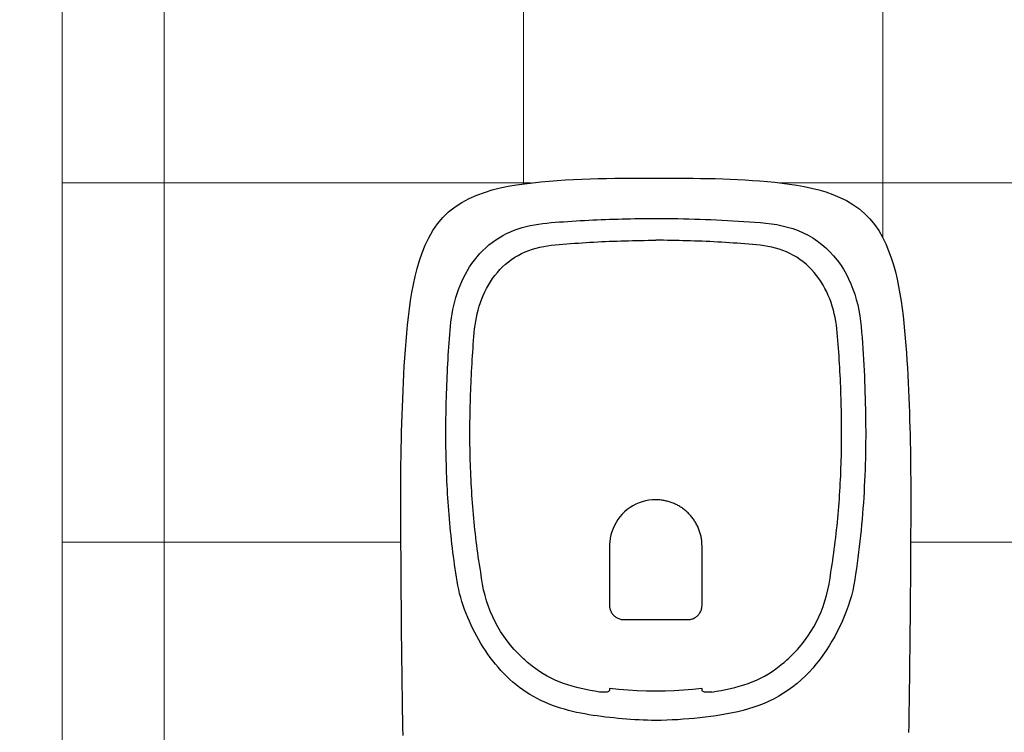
# Model space of a CAD drawing. Header units: millimetres. Extents: x -604189 to 881711, y -381903 to -7297.
# Tile 211 of 256: x -590494 to -589798, y -164254 to -163751. Entities that reach past the tile are written whole.
import ezdxf

# ---------------------------------------------------------------- set-up
doc = ezdxf.new("R2010")
doc.units = ezdxf.units.MM
doc.header["$LTSCALE"] = 100
doc.linetypes.add('0.5_0.5', pattern=[1, 0.5, -0.5])
doc.linetypes.add('ACAD_ISO04W100', pattern=[30.5, 24, -3, 0.5, -3])
doc.layers.get('Defpoints').update_dxf_attribs({"color": 30})
doc.layers.add('Konstrukcja - Ściany zew_Nr_Pióra__1', color=155, linetype='Continuous', lineweight=35)
doc.layers.add('strop osie', color=80, linetype='ACAD_ISO04W100', lineweight=5)
doc.layers.add('OPIS', color=7, linetype='Continuous')
doc.styles.get("Standard").update_dxf_attribs({"font": 'romans.shx', "width": 0.5})
doc.dimstyles.new('1 50', dxfattribs={"dimtxt": 150, "dimasz": 80, "dimexe": 1, "dimexo": 1, "dimgap": 20, "dimtad": 1, "dimdec": 0, "dimlfac": 0.1, "dimtxsty": 'Standard', "dimblk": 'ARCHTICK', "dimcen": 200, "dimclrd": 2, "dimadec": 1, "dimazin": 0, "dimtfac": 1, "dimtdec": 0, "dimtmove": 0, "dimatfit": 3, "dimldrblk": 'ARCHTICK', "dimfxl": 120, "dimfxlon": 1, "dimtfill": 1, "dimarcsym": 0})

# ---------------------------------------------------------------- blocks, each defined once
blk = doc.blocks.new('_ArchTick')
at = {"layer": 'strop osie', "color": 0, "const_width": 0.15}
blk.add_lwpolyline([(-0.5, -0.5), (0.5, 0.5)], dxfattribs=at)
blk = doc.blocks.new('*D3294')
at = {"layer": 'Defpoints', "color": 0, "linetype": 'ByBlock', "lineweight": 5, "transparency": 16777216}
for p in [(-595783.13, -159420.3), (-593748.92, -159420.3), (-552118.94, -179940.3)]:
    blk.add_point(p, dxfattribs=at)
at = {"layer": 'OPIS', "color": 0, "linetype": 'Continuous', "lineweight": -2, "transparency": 16777216}
for p, q in [((-595723.13, -159420.3), (-595784.13, -159420.3)), ((-595723.13, -179940.3), (-595784.13, -179940.3))]:
    blk.add_line(p, q, dxfattribs=at)
at = {"layer": 'OPIS', "color": 2, "lineweight": -2, "transparency": 16777216}
blk.add_line((-595783.13, -179940.3), (-595783.13, -159420.3), dxfattribs=at)
at = {"layer": 'OPIS', "color": 2, "linetype": 'ByBlock', "lineweight": -2, "transparency": 16777216, "xscale": 80, "yscale": 80, "zscale": 80}
for p, rotation in [((-595783.13, -159420.3), 90), ((-595783.13, -179940.3), 270)]:
    blk.add_blockref('_ArchTick', p, dxfattribs=dict(at, rotation=rotation))
at = {"layer": 'OPIS', "color": 0, "linetype": 'ByBlock', "lineweight": 13, "transparency": 16777216, "insert": (-595878.13, -169680.3), "char_height": 150, "attachment_point": 5, "rotation": 90, "bg_fill": 3, "box_fill_scale": 1.1, "bg_fill_color": 256, "bg_fill_true_color": 13158600, "bg_fill_transparency": 0}
blk.add_mtext('2052', dxfattribs=at)

msp = doc.modelspace()

# ---------------------------------------------------------------- hatches: boundary and pattern name
at = {"layer": 'OPIS', "linetype": 'ByBlock', "lineweight": 15}
h = msp.add_hatch(dxfattribs=at)
h.set_pattern_fill('ANSI37', color=0, scale=80, angle=45)
h.set_pattern_definition([(90, (-306927.96, 32475.8), (-254, 0), []), (180, (-306927.96, 32475.8), (-3e-14, -254), [])])
edge = h.paths.add_edge_path()
edge.add_arc((-587934.09, -167378.93), 50, 0, 90)
edge.add_line((-587934.09, -167328.93), (-588139.09, -167328.93))
edge.add_arc((-588139.09, -167378.93), 50, 89.99957, 180)
edge.add_line((-588189.09, -167378.93), (-588189.09, -167822.93))
edge.add_arc((-588139.09, -167822.93), 50, 180, 270)
edge.add_line((-588139.09, -167872.93), (-587934.09, -167872.93))
edge.add_arc((-587934.09, -167822.93), 50, 270.00137, 360)
edge.add_line((-587884.09, -167822.93), (-587884.09, -167378.93))
edge = h.paths.add_edge_path()
edge.add_arc((-587934.09, -167378.93), 50, 0, 90)
edge.add_line((-587934.09, -167328.93), (-588139.09, -167328.93))
edge.add_arc((-588139.09, -167378.93), 50, 89.99957, 180)
edge.add_line((-588189.09, -167378.93), (-588189.09, -167822.93))
edge.add_arc((-588139.09, -167822.93), 50, 180, 270)
edge.add_line((-588139.09, -167872.93), (-587934.09, -167872.93))
edge.add_arc((-587934.09, -167822.93), 50, 270.00137, 360)
edge.add_line((-587884.09, -167822.93), (-587884.09, -167378.93))
edge = h.paths.add_edge_path()
edge.add_line((-588244.09, -167300.93), (-587769.09, -167300.93))
edge.add_line((-587769.09, -167300.93), (-587769.09, -167900.93))
edge.add_line((-587769.09, -167900.93), (-588243.79, -167900.93))
edge.add_arc((-588244.09, -167892.94), 8, 180, 272.12845, ccw=False)
edge.add_line((-588252.09, -167892.94), (-588252.09, -167308.93))
edge.add_arc((-588244.09, -167308.93), 8, 90.0036, 180, ccw=False)
h.paths.add_polyline_path([(-589864.93, -164217.83), (-589865, -164223.09), (-589865.08, -164228.35), (-589865.16, -164233.62), (-589865.24, -164238.88), (-589865.32, -164244.14), (-589865.4, -164249.41), (-589865.49, -164254.67), (-589865.58, -164259.93), (-589865.67, -164265.19), (-589865.77, -164270.46), (-589865.86, -164275.72), (-589865.96, -164280.98), (-589866.06, -164286.24), (-589866.17, -164291.51), (-589866.28, -164296.77), (-589866.39, -164302.03), (-589866.5, -164307.29), (-589866.61, -164312.56), (-589866.73, -164317.82), (-589866.85, -164323.08), (-589866.97, -164328.34), (-589867.1, -164333.6), (-589867.22, -164338.87), (-589867.35, -164344.13), (-589867.49, -164349.39), (-589867.62, -164354.65), (-589867.76, -164359.91), (-589867.9, -164365.17), (-589868.04, -164370.44), (-589868.19, -164375.7), (-589868.34, -164380.96), (-589868.49, -164386.22), (-589868.64, -164391.48), (-589868.8, -164396.74), (-589868.95, -164402), (-590219.49, -164402), (-590219.66, -164396.2), (-590219.83, -164390.39), (-590220, -164384.59), (-590220.17, -164378.78), (-590220.33, -164372.98), (-590220.49, -164367.17), (-590220.64, -164361.36), (-590220.8, -164355.56), (-590220.95, -164349.75), (-590221.09, -164343.95), (-590221.23, -164338.14), (-590221.37, -164332.33), (-590221.51, -164326.53), (-590221.65, -164320.72), (-590221.78, -164314.91), (-590221.9, -164309.11), (-590222.03, -164303.3), (-590222.15, -164297.49), (-590222.27, -164291.69), (-590222.38, -164285.88), (-590222.5, -164280.07), (-590222.61, -164274.27), (-590222.71, -164268.46), (-590222.82, -164262.65), (-590222.92, -164256.85), (-590223.01, -164251.04), (-590223.11, -164245.23), (-590223.2, -164239.42), (-590223.29, -164233.62), (-590223.37, -164227.81), (-590223.45, -164222), (-590223.53, -164216.2), (-590223.61, -164210.39), (-590223.68, -164204.58), (-590223.75, -164198.77), (-590223.82, -164192.97), (-590223.88, -164187.16), (-590223.94, -164181.35), (-590224, -164175.54), (-590224.05, -164169.74), (-590224.1, -164163.93), (-590224.15, -164158.12), (-590224.19, -164152.31), (-590224.23, -164146.5), (-590224.27, -164140.7), (-590224.3, -164134.89), (-590224.33, -164129.08), (-590224.36, -164123.27), (-590224.39, -164117.46), (-590224.41, -164111.66), (-590224.44, -164105.85), (-590224.46, -164100.04), (-590224.47, -164094.23), (-590224.48, -164088.43), (-590224.47, -164082.62), (-590224.45, -164076.81), (-590224.41, -164071), (-590224.35, -164065.19), (-590224.27, -164059.39), (-590224.17, -164053.58), (-590224.05, -164047.77), (-590223.92, -164041.97), (-590223.76, -164036.16), (-590223.58, -164030.36), (-590223.38, -164024.55), (-590223.16, -164018.75), (-590222.91, -164012.94), (-590222.64, -164007.14), (-590222.34, -164001.34), (-590222.01, -163995.54), (-590221.64, -163989.75), (-590221.24, -163983.95), (-590220.8, -163978.16), (-590220.3, -163972.38), (-590219.75, -163966.59), (-590219.13, -163960.82), (-590218.42, -163955.06), (-590217.6, -163949.31), (-590216.67, -163943.57), (-590215.6, -163937.87), (-590214.36, -163932.19), (-590212.94, -163926.56), (-590211.3, -163920.99), (-590209.42, -163915.5), (-590207.25, -163910.11), (-590204.74, -163904.87), (-590201.87, -163899.82), (-590198.58, -163895.04), (-590194.85, -163890.59), (-590190.67, -163886.56), (-590186.11, -163882.98), (-590181.22, -163879.83), (-590176.1, -163877.11), (-590170.78, -163874.76), (-590165.34, -163872.76), (-590159.78, -163871.06), (-590154.15, -163869.64), (-590148.47, -163868.44), (-590142.75, -163867.44), (-590137, -163866.6), (-590131.23, -163865.9), (-590125.46, -163865.3), (-590119.67, -163864.78), (-590113.88, -163864.33), (-590108.09, -163863.96), (-590102.29, -163863.65), (-590096.49, -163863.39), (-590090.68, -163863.19), (-590084.87, -163863.03), (-590079.07, -163862.91), (-590073.26, -163862.82), (-590067.45, -163862.76), (-590061.65, -163862.73), (-590055.84, -163862.71), (-590050.03, -163862.7), (-590044.22, -163862.7), (-590038.96, -163862.7), (-590033.69, -163862.7), (-590028.43, -163862.72), (-590023.17, -163862.74), (-590017.9, -163862.79), (-590012.64, -163862.85), (-590007.38, -163862.94), (-590002.12, -163863.06), (-589996.86, -163863.22), (-589991.6, -163863.41), (-589986.34, -163863.64), (-589981.08, -163863.92), (-589975.83, -163864.25), (-589970.58, -163864.63), (-589965.33, -163865.08), (-589960.1, -163865.59), (-589954.86, -163866.17), (-589949.64, -163866.85), (-589944.44, -163867.64), (-589939.26, -163868.58), (-589934.12, -163869.68), (-589929.01, -163870.97), (-589923.97, -163872.47), (-589919.01, -163874.23), (-589914.15, -163876.26), (-589909.44, -163878.59), (-589904.9, -163881.25), (-589900.58, -163884.27), (-589896.55, -163887.65), (-589892.86, -163891.39), (-589889.53, -163895.47), (-589886.57, -163899.82), (-589883.95, -163904.39), (-589881.64, -163909.11), (-589879.61, -163913.97), (-589877.82, -163918.92), (-589876.24, -163923.94), (-589874.85, -163929.02), (-589873.64, -163934.14), (-589872.56, -163939.29), (-589871.62, -163944.47), (-589870.78, -163949.66), (-589870.05, -163954.88), (-589869.4, -163960.1), (-589868.82, -163965.33), (-589868.3, -163970.57), (-589867.84, -163975.81), (-589867.42, -163981.06), (-589867.04, -163986.31), (-589866.69, -163991.56), (-589866.36, -163996.81), (-589866.07, -164002.07), (-589865.8, -164007.32), (-589865.55, -164012.58), (-589865.32, -164017.84), (-589865.12, -164023.1), (-589864.93, -164028.36), (-589864.76, -164033.62), (-589864.61, -164038.88), (-589864.47, -164044.14), (-589864.35, -164049.41), (-589864.25, -164054.67), (-589864.17, -164059.93), (-589864.1, -164065.19), (-589864.04, -164070.46), (-589864, -164075.72), (-589863.98, -164080.98), (-589863.96, -164086.25), (-589863.96, -164091.51), (-589863.97, -164096.77), (-589863.99, -164102.04), (-589864.01, -164107.3), (-589864.03, -164112.56), (-589864.06, -164117.83), (-589864.08, -164123.09), (-589864.11, -164128.35), (-589864.13, -164133.62), (-589864.16, -164138.88), (-589864.2, -164144.14), (-589864.23, -164149.41), (-589864.27, -164154.67), (-589864.31, -164159.93), (-589864.35, -164165.2), (-589864.4, -164170.46), (-589864.45, -164175.72), (-589864.5, -164180.99), (-589864.55, -164186.25), (-589864.61, -164191.51), (-589864.67, -164196.78), (-589864.73, -164202.04), (-589864.79, -164207.3), (-589864.86, -164212.57)])
h.paths.add_polyline_path([(-590463.92, -164407.05), (-587763.92, -164407.05), (-587763.92, -162910.78), (-590463.92, -162910.78)])
h.paths.add_polyline_path([(-590295.72, -164839.22), (-590289.91, -164839.13), (-590284.1, -164839.03), (-590278.3, -164838.94), (-590272.49, -164838.85), (-590266.68, -164838.77), (-590260.87, -164838.69), (-590255.07, -164838.61), (-590249.26, -164838.53), (-590243.45, -164838.46), (-590237.64, -164838.39), (-590231.84, -164838.32), (-590226.03, -164838.26), (-590220.22, -164838.2), (-590214.41, -164838.14), (-590208.61, -164838.09), (-590202.8, -164838.04), (-590196.99, -164837.99), (-590191.18, -164837.95), (-590185.37, -164837.91), (-590179.57, -164837.87), (-590173.76, -164837.84), (-590167.95, -164837.81), (-590162.14, -164837.78), (-590156.34, -164837.75), (-590150.53, -164837.73), (-590144.72, -164837.7), (-590138.91, -164837.68), (-590133.1, -164837.67), (-590127.3, -164837.66), (-590121.49, -164837.67), (-590115.68, -164837.69), (-590109.87, -164837.73), (-590104.06, -164837.79), (-590098.26, -164837.87), (-590092.45, -164837.97), (-590086.64, -164838.09), (-590080.84, -164838.22), (-590075.03, -164838.38), (-590069.23, -164838.56), (-590063.42, -164838.76), (-590057.62, -164838.98), (-590051.81, -164839.23), (-590046.01, -164839.5), (-590040.21, -164839.8), (-590034.41, -164840.13), (-590028.62, -164840.5), (-590022.82, -164840.9), (-590017.03, -164841.35), (-590011.25, -164841.84), (-590005.46, -164842.39), (-589999.69, -164843.01), (-589993.93, -164843.72), (-589988.18, -164844.54), (-589982.44, -164845.47), (-589976.74, -164846.54), (-589971.06, -164847.78), (-589965.43, -164849.2), (-589959.86, -164850.84), (-589954.37, -164852.72), (-589948.98, -164854.9), (-589943.74, -164857.4), (-589938.69, -164860.27), (-589933.91, -164863.56), (-589929.46, -164867.29), (-589925.43, -164871.47), (-589921.85, -164876.04), (-589918.7, -164880.92), (-589915.98, -164886.04), (-589913.63, -164891.36), (-589911.63, -164896.8), (-589909.93, -164902.36), (-589908.51, -164907.99), (-589907.31, -164913.67), (-589906.31, -164919.39), (-589905.47, -164925.14), (-589904.77, -164930.91), (-589904.17, -164936.68), (-589903.65, -164942.47), (-589903.2, -164948.26), (-589902.83, -164954.05), (-589902.52, -164959.85), (-589902.26, -164965.66), (-589902.06, -164971.46), (-589901.9, -164977.27), (-589901.78, -164983.07), (-589901.69, -164988.88), (-589901.63, -164994.69), (-589901.6, -165000.5), (-589901.58, -165006.3), (-589901.57, -165012.11), (-589901.57, -165017.92), (-589901.57, -165023.18), (-589901.57, -165028.45), (-589901.59, -165033.71), (-589901.61, -165038.97), (-589901.66, -165044.24), (-589901.72, -165049.5), (-589901.81, -165054.76), (-589901.93, -165060.02), (-589902.09, -165065.29), (-589902.28, -165070.55), (-589902.51, -165075.8), (-589902.79, -165081.06), (-589903.12, -165086.31), (-589903.5, -165091.56), (-589903.95, -165096.81), (-589904.46, -165102.05), (-589905.04, -165107.28), (-589905.72, -165112.5), (-589906.51, -165117.7), (-589907.45, -165122.88), (-589908.55, -165128.03), (-589909.84, -165133.13), (-589911.34, -165138.17), (-589913.1, -165143.13), (-589915.13, -165147.99), (-589917.46, -165152.71), (-589920.12, -165157.24), (-589923.14, -165161.56), (-589926.52, -165165.59), (-589930.26, -165169.28), (-589934.34, -165172.61), (-589938.69, -165175.57), (-589943.26, -165178.19), (-589947.98, -165180.5), (-589952.84, -165182.53), (-589957.79, -165184.32), (-589962.81, -165185.9), (-589967.89, -165187.29), (-589973.01, -165188.51), (-589978.16, -165189.58), (-589983.34, -165190.52), (-589988.53, -165191.36), (-589993.75, -165192.09), (-589998.97, -165192.74), (-590004.2, -165193.32), (-590009.44, -165193.84), (-590014.68, -165194.3), (-590019.93, -165194.72), (-590025.18, -165195.1), (-590030.43, -165195.46), (-590035.68, -165195.78), (-590040.94, -165196.07), (-590046.19, -165196.34), (-590051.45, -165196.59), (-590056.71, -165196.82), (-590061.97, -165197.03), (-590067.23, -165197.21), (-590072.49, -165197.38), (-590077.75, -165197.53), (-590083.01, -165197.67), (-590088.28, -165197.79), (-590093.54, -165197.89), (-590098.8, -165197.97), (-590104.06, -165198.05), (-590109.33, -165198.1), (-590114.59, -165198.14), (-590119.85, -165198.17), (-590125.12, -165198.18), (-590130.38, -165198.18), (-590135.64, -165198.17), (-590140.91, -165198.15), (-590146.17, -165198.13), (-590151.43, -165198.11), (-590156.7, -165198.08), (-590161.96, -165198.06), (-590167.22, -165198.03), (-590172.49, -165198.01), (-590177.75, -165197.98), (-590183.01, -165197.94), (-590188.28, -165197.91), (-590193.54, -165197.87), (-590198.8, -165197.83), (-590204.07, -165197.79), (-590209.33, -165197.74), (-590214.59, -165197.69), (-590219.86, -165197.64), (-590225.12, -165197.59), (-590230.38, -165197.53), (-590235.65, -165197.47), (-590240.91, -165197.41), (-590246.17, -165197.35), (-590251.44, -165197.28), (-590256.7, -165197.21), (-590261.96, -165197.14), (-590267.23, -165197.06), (-590272.49, -165196.99), (-590277.75, -165196.91), (-590283.01, -165196.82), (-590288.28, -165196.74), (-590293.54, -165196.65), (-590298.8, -165196.56), (-590304.06, -165196.47), (-590309.33, -165196.38), (-590314.59, -165196.28), (-590319.85, -165196.18), (-590325.11, -165196.08), (-590330.38, -165195.97), (-590335.64, -165195.86), (-590340.9, -165195.76), (-590346.16, -165195.64), (-590351.43, -165195.53), (-590356.69, -165195.41), (-590361.95, -165195.29), (-590367.21, -165195.17), (-590372.47, -165195.04), (-590377.74, -165194.92), (-590383, -165194.79), (-590388.26, -165194.65), (-590393.52, -165194.52), (-590398.78, -165194.38), (-590404.04, -165194.24), (-590409.31, -165194.1), (-590414.57, -165193.95), (-590419.83, -165193.8), (-590425.09, -165193.65), (-590430.35, -165193.5), (-590435.61, -165193.35), (-590440.87, -165193.19), (-590440.87, -164842.65), (-590435.07, -164842.48), (-590429.26, -164842.31), (-590423.46, -164842.14), (-590417.65, -164841.97), (-590411.85, -164841.81), (-590406.04, -164841.65), (-590400.23, -164841.5), (-590394.43, -164841.35), (-590388.62, -164841.2), (-590382.82, -164841.05), (-590377.01, -164840.91), (-590371.2, -164840.77), (-590365.4, -164840.63), (-590359.59, -164840.5), (-590353.78, -164840.36), (-590347.98, -164840.24), (-590342.17, -164840.11), (-590336.37, -164839.99), (-590330.56, -164839.87), (-590324.75, -164839.76), (-590318.94, -164839.64), (-590313.14, -164839.53), (-590307.33, -164839.43), (-590301.52, -164839.32)])
edge = h.paths.add_edge_path()
edge.add_arc((-590093.92, -162268.54), 50, 0, 90.00043)
edge.add_line((-590093.92, -162218.54), (-590298.92, -162218.54))
edge.add_arc((-590298.92, -162268.54), 50, 90.00087, 180)
edge.add_line((-590348.92, -162268.54), (-590348.92, -162712.54))
edge.add_arc((-590298.92, -162712.54), 50, 180, 270.00224)
edge.add_line((-590298.92, -162762.54), (-590093.92, -162762.54))
edge.add_arc((-590093.92, -162712.54), 50, 270.00087, 360)
edge.add_line((-590043.92, -162712.54), (-590043.92, -162268.54))
edge = h.paths.add_edge_path()
edge.add_arc((-590093.92, -161668.54), 50, 0, 90.00043)
edge.add_line((-590093.92, -161618.54), (-590298.92, -161618.54))
edge.add_arc((-590298.92, -161668.54), 50, 90.00087, 180)
edge.add_line((-590348.92, -161668.54), (-590348.92, -162112.54))
edge.add_arc((-590298.92, -162112.54), 50, 180, 270.00224)
edge.add_line((-590298.92, -162162.54), (-590093.92, -162162.54))
edge.add_arc((-590093.92, -162112.54), 50, 270.00087, 360)
edge.add_line((-590043.92, -162112.54), (-590043.92, -161668.54))
h.paths.add_polyline_path([(-590463.92, -162790.54), (-587763.92, -162790.54), (-587763.92, -161590.54), (-590463.92, -161590.54)])
edge = h.paths.add_edge_path()
edge.add_arc((-588139.09, -168270), 50, 89.99957, 180)
edge.add_line((-588189.09, -168270), (-588189.09, -168714))
edge.add_arc((-588139.09, -168714), 50, 180, 270)
edge.add_line((-588139.09, -168764), (-587934.09, -168764))
edge.add_arc((-587934.09, -168714), 50, 270.00137, 360)
edge.add_line((-587884.09, -168714), (-587884.09, -168270))
edge.add_arc((-587934.09, -168270), 50, 0, 90)
edge.add_line((-587934.09, -168220), (-588139.09, -168220))
edge = h.paths.add_edge_path()
edge.add_arc((-587934.09, -169161.08), 50, 0, 90)
edge.add_line((-587934.09, -169111.08), (-588139.09, -169111.08))
edge.add_arc((-588139.09, -169161.08), 50, 89.99957, 180)
edge.add_line((-588189.09, -169161.08), (-588189.09, -169605.08))
edge.add_arc((-588139.09, -169605.08), 50, 180, 270)
edge.add_line((-588139.09, -169655.08), (-587934.09, -169655.08))
edge.add_arc((-587934.09, -169605.08), 50, 270.00137, 360)
edge.add_line((-587884.09, -169605.08), (-587884.09, -169161.08))
edge = h.paths.add_edge_path()
edge.add_arc((-588139.09, -170052.15), 50, 89.99957, 180)
edge.add_line((-588189.09, -170052.15), (-588189.09, -170496.15))
edge.add_arc((-588139.09, -170496.15), 50, 180, 270)
edge.add_line((-588139.09, -170546.15), (-587934.09, -170546.15))
edge.add_arc((-587934.09, -170496.15), 50, 270.00137, 360)
edge.add_line((-587884.09, -170496.15), (-587884.09, -170052.15))
edge.add_arc((-587934.09, -170052.15), 50, 0, 90)
edge.add_line((-587934.09, -170002.15), (-588139.09, -170002.15))
edge = h.paths.add_edge_path()
edge.add_arc((-588139.09, -170943.22), 50, 89.99957, 180)
edge.add_line((-588189.09, -170943.22), (-588189.09, -171387.22))
edge.add_arc((-588139.09, -171387.22), 50, 180, 270)
edge.add_line((-588139.09, -171437.22), (-587934.09, -171437.22))
edge.add_arc((-587934.09, -171387.22), 50, 270.00137, 360)
edge.add_line((-587884.09, -171387.22), (-587884.09, -170943.22))
edge.add_arc((-587934.09, -170943.22), 50, 0, 90)
edge.add_line((-587934.09, -170893.22), (-588139.09, -170893.22))
h.paths.add_polyline_path([(-587763.92, -164527.29), (-590463.92, -164527.29), (-590463.92, -171970.3), (-587763.92, -171970.3)])

# ---------------------------------------------------------------- linework, layer by layer
at = {"layer": 'Konstrukcja - Ściany zew_Nr_Pióra__1', "color": 0, "linetype": 'Continuous', "lineweight": 18}
msp.add_line((-590463.92, -161590.54), (-590463.92, -165730.54), dxfattribs=at)

# ---------------------------------------------------------------- next in the draw order: dimensions: what is measured, and where the dimension line sits
at = {"layer": 'OPIS', "color": 0, "linetype": 'ByBlock', "lineweight": 13}
dim = msp.add_linear_dim(base=(-595783.13, -159420.3), p1=(-552118.94, -179940.3), p2=(-593748.92, -159420.3), angle=90, dimstyle='1 50', override={"dimtmove": 1, "dimfxl": 60, "dimarcsym": 1}, dxfattribs=at)
dim.commit()
dim.dimension.update_dxf_attribs({"geometry": '*D3294', "text_midpoint": (-595878.13, -169680.3)})

# ---------------------------------------------------------------- next in the draw order: hatches: boundary and pattern name
at = {"layer": 'OPIS', "linetype": '0.5_0.5', "lineweight": 13}
h = msp.add_hatch(dxfattribs=at)
h.set_pattern_fill('ANSI37', color=0, scale=130)
h.set_pattern_definition([(45, (-597218.54, 256668.8), (-291.85832, 291.85832), []), (135, (-597218.54, 256668.8), (-291.85832, -291.85832), [])])
edge = h.paths.add_edge_path(flags=16)
edge.add_line((-570958.92, -168985.28), (-571058.92, -168985.28))
edge.add_line((-571058.92, -168985.28), (-572598.92, -168985.28))
edge.add_line((-572598.92, -168985.28), (-572598.92, -170470.3))
edge.add_line((-572598.92, -170470.3), (-570825.76, -170470.3))
edge.add_arc((-570508.92, -170339.1), 342.94, 180, 202.49364, ccw=False)
edge.add_arc((-570508.92, -170339.1), 342.94, 90, 180, ccw=False)
edge.add_line((-570508.92, -169996.16), (-570508.92, -169764.7))
edge.add_arc((-570058.92, -168985.28), 900, 180, 240, ccw=False)
edge = h.paths.add_edge_path(flags=17)
edge.add_line((-569358.92, -170085.28), (-569358.92, -168985.28))
edge.add_line((-569358.92, -168985.28), (-569358.92, -168985.28))
edge.add_line((-569358.92, -168985.28), (-569958.92, -168985.28))
edge.add_line((-569958.92, -168985.28), (-570058.92, -168985.28))
edge.add_line((-570058.92, -168985.28), (-570058.92, -168925.28))
edge.add_line((-570058.92, -168925.28), (-569958.92, -168925.28))
edge.add_line((-569958.92, -168925.28), (-569958.92, -168865.28))
edge.add_line((-569958.92, -168865.28), (-569358.92, -168865.28))
edge.add_line((-569358.92, -168865.28), (-569358.92, -166865.28))
edge.add_line((-569358.92, -166865.28), (-574098.92, -166865.29))
edge.add_line((-574098.92, -166865.29), (-574098.91, -171970.3))
edge.add_line((-574098.91, -171970.3), (-572608.91, -171970.3))
edge.add_line((-572608.91, -171970.3), (-571504.91, -170590.3))
edge.add_line((-571504.91, -170590.3), (-572718.92, -170590.3))
edge.add_line((-572718.92, -170590.3), (-572718.92, -168865.28))
edge.add_line((-572718.92, -168865.28), (-571058.92, -168865.28))
edge.add_line((-571058.92, -168865.28), (-571058.92, -168925.28))
edge.add_line((-571058.92, -168925.28), (-570958.92, -168925.28))
edge.add_line((-570958.92, -168925.28), (-570958.92, -168985.28))
edge.add_arc((-570058.92, -168985.28), 900, 180, 240)
edge.add_line((-570508.92, -169764.7), (-570508.92, -169996.16))
edge.add_arc((-570508.92, -170339.1), 342.94, 0, 90, ccw=False)
edge.add_arc((-570508.92, -170339.1), 342.94, 208.97989, 360, ccw=False)
edge.add_line((-570808.91, -170505.25), (-570808.91, -171171.09))
edge.add_arc((-570808.91, -171220.3), 49.21, 0, 90, ccw=False)
edge.add_arc((-570808.91, -171220.3), 49.21, 270, 360, ccw=False)
edge.add_line((-570808.91, -171269.51), (-570808.91, -171970.3))
edge.add_line((-570808.91, -171970.3), (-569358.91, -171970.3))
edge.add_line((-569358.91, -171970.3), (-569358.92, -170085.28))
h.paths.add_polyline_path([(-561118.92, -159870.3), (-590334.66, -159870.3), (-590334.66, -161470.3), (-562318.92, -161470.3), (-562318.92, -172095.29), (-561118.92, -172095.29), (-561118.92, -168350.3), (-552073.92, -168350.3), (-552073.92, -167150.3), (-561118.92, -167150.3)])
h.paths.add_polyline_path([(-572856.93, -169813.68), (-569451.07, -169813.68), (-569451.07, -169408.68), (-572856.93, -169408.68)], flags=16)

# ---------------------------------------------------------------- next in the draw order: linework, layer by layer
at = {"color": 0}
for points in [[(-590222.92, -164256.85), (-590223.01, -164251.04), (-590223.11, -164245.23), (-590223.2, -164239.42), (-590223.29, -164233.62), (-590223.37, -164227.81), (-590223.45, -164222), (-590223.53, -164216.2), (-590223.61, -164210.39), (-590223.68, -164204.58), (-590223.75, -164198.77), (-590223.82, -164192.97), (-590223.88, -164187.16), (-590223.94, -164181.35), (-590224, -164175.54), (-590224.05, -164169.74), (-590224.1, -164163.93), (-590224.15, -164158.12), (-590224.19, -164152.31), (-590224.23, -164146.5), (-590224.27, -164140.7), (-590224.3, -164134.89), (-590224.33, -164129.08), (-590224.36, -164123.27), (-590224.39, -164117.46), (-590224.41, -164111.66), (-590224.44, -164105.85), (-590224.46, -164100.04), (-590224.47, -164094.23), (-590224.48, -164088.43), (-590224.47, -164082.62), (-590224.45, -164076.81), (-590224.41, -164071), (-590224.35, -164065.19), (-590224.27, -164059.39), (-590224.17, -164053.58), (-590224.05, -164047.77), (-590223.92, -164041.97), (-590223.76, -164036.16), (-590223.58, -164030.36), (-590223.38, -164024.55), (-590223.16, -164018.75), (-590222.91, -164012.94), (-590222.64, -164007.14), (-590222.34, -164001.34), (-590222.01, -163995.54), (-590221.64, -163989.75), (-590221.24, -163983.95), (-590220.8, -163978.16), (-590220.3, -163972.38), (-590219.75, -163966.59), (-590219.13, -163960.82), (-590218.42, -163955.06), (-590217.6, -163949.31), (-590216.67, -163943.57), (-590215.6, -163937.87), (-590214.36, -163932.19), (-590212.94, -163926.56), (-590211.3, -163920.99), (-590209.42, -163915.5), (-590207.25, -163910.11), (-590204.74, -163904.87), (-590201.87, -163899.82), (-590198.58, -163895.04), (-590194.85, -163890.59), (-590190.67, -163886.56), (-590186.11, -163882.98), (-590181.22, -163879.83), (-590176.1, -163877.11), (-590170.78, -163874.76), (-590165.34, -163872.76), (-590159.78, -163871.06), (-590154.15, -163869.64), (-590148.47, -163868.44), (-590142.75, -163867.44), (-590137, -163866.6), (-590131.23, -163865.9), (-590125.46, -163865.3), (-590119.67, -163864.78), (-590113.88, -163864.33), (-590108.09, -163863.96), (-590102.29, -163863.65), (-590096.49, -163863.39), (-590090.68, -163863.19), (-590084.87, -163863.03), (-590079.07, -163862.91), (-590073.26, -163862.82), (-590067.45, -163862.76), (-590061.65, -163862.73), (-590055.84, -163862.71), (-590050.03, -163862.7), (-590044.22, -163862.7), (-590038.96, -163862.7), (-590033.69, -163862.7), (-590028.43, -163862.72), (-590023.17, -163862.74), (-590017.9, -163862.79), (-590012.64, -163862.85), (-590007.38, -163862.94), (-590002.12, -163863.06), (-589996.86, -163863.22), (-589991.6, -163863.41), (-589986.34, -163863.64), (-589981.08, -163863.92), (-589975.83, -163864.25), (-589970.58, -163864.63), (-589965.33, -163865.08), (-589960.1, -163865.59), (-589954.86, -163866.17), (-589949.64, -163866.85), (-589944.44, -163867.64), (-589939.26, -163868.58), (-589934.12, -163869.68), (-589929.01, -163870.97), (-589923.97, -163872.47), (-589919.01, -163874.23), (-589914.15, -163876.26), (-589909.44, -163878.59), (-589904.9, -163881.25), (-589900.58, -163884.27), (-589896.55, -163887.65), (-589892.86, -163891.39), (-589889.53, -163895.47), (-589886.57, -163899.82), (-589883.95, -163904.39), (-589881.64, -163909.11), (-589879.61, -163913.97), (-589877.82, -163918.92), (-589876.24, -163923.94), (-589874.85, -163929.02), (-589873.64, -163934.14), (-589872.56, -163939.29), (-589871.62, -163944.47), (-589870.78, -163949.66), (-589870.05, -163954.88), (-589869.4, -163960.1), (-589868.82, -163965.33), (-589868.3, -163970.57), (-589867.84, -163975.81), (-589867.42, -163981.06), (-589867.04, -163986.31), (-589866.69, -163991.56), (-589866.36, -163996.81), (-589866.07, -164002.07), (-589865.8, -164007.32), (-589865.55, -164012.58), (-589865.32, -164017.84), (-589865.12, -164023.1), (-589864.93, -164028.36), (-589864.76, -164033.62), (-589864.61, -164038.88), (-589864.47, -164044.14), (-589864.35, -164049.41), (-589864.25, -164054.67), (-589864.17, -164059.93), (-589864.1, -164065.19), (-589864.04, -164070.46), (-589864, -164075.72), (-589863.98, -164080.98), (-589863.96, -164086.25), (-589863.96, -164091.51), (-589863.97, -164096.77), (-589863.99, -164102.04), (-589864.01, -164107.3), (-589864.03, -164112.56), (-589864.06, -164117.83), (-589864.08, -164123.09), (-589864.11, -164128.35), (-589864.13, -164133.62), (-589864.16, -164138.88), (-589864.2, -164144.14), (-589864.23, -164149.41), (-589864.27, -164154.67), (-589864.31, -164159.93), (-589864.35, -164165.2), (-589864.4, -164170.46), (-589864.45, -164175.72), (-589864.5, -164180.99), (-589864.55, -164186.25), (-589864.61, -164191.51), (-589864.67, -164196.78), (-589864.73, -164202.04), (-589864.79, -164207.3), (-589864.86, -164212.57), (-589864.93, -164217.83), (-589865, -164223.09), (-589865.08, -164228.35), (-589865.16, -164233.62), (-589865.24, -164238.88), (-589865.32, -164244.14), (-589865.4, -164249.41), (-589865.49, -164254.67)], [(-590133.91, -164205.86), (-590134.88, -164205.04), (-590135.84, -164204.21), (-590136.79, -164203.36), (-590137.73, -164202.51), (-590138.66, -164201.65), (-590141.57, -164198.81), (-590144.33, -164195.88), (-590146.94, -164192.86), (-590149.4, -164189.75), (-590151.72, -164186.55), (-590153.89, -164183.27), (-590155.91, -164179.89), (-590157.78, -164176.42), (-590159.51, -164172.87), (-590161.09, -164169.22), (-590162.52, -164165.49), (-590163.8, -164161.66), (-590164.93, -164157.75), (-590165.92, -164153.75), (-590166.76, -164149.66), (-590167.45, -164145.48), (-590167.99, -164141.2), (-590168.46, -164138.5), (-590168.88, -164135.79), (-590169.29, -164133.07), (-590169.68, -164130.35), (-590170.06, -164127.64), (-590170.43, -164124.92), (-590170.79, -164122.2), (-590171.13, -164119.48), (-590171.46, -164116.75), (-590171.77, -164114.03), (-590172.07, -164111.31), (-590172.36, -164108.58), (-590172.64, -164105.85), (-590172.9, -164103.12), (-590173.15, -164100.4), (-590173.38, -164097.67), (-590173.6, -164094.94), (-590173.82, -164092.21), (-590174.01, -164089.48), (-590174.2, -164086.74), (-590174.37, -164084.01), (-590174.54, -164081.28), (-590174.69, -164078.55), (-590174.82, -164075.81), (-590174.95, -164073.08), (-590175.07, -164070.35), (-590175.17, -164067.61), (-590175.26, -164064.88), (-590175.35, -164062.14), (-590175.42, -164059.41), (-590175.48, -164056.68), (-590175.53, -164053.94), (-590175.57, -164051.21), (-590175.59, -164048.47), (-590175.61, -164045.74), (-590175.62, -164043.01), (-590175.62, -164040.27), (-590175.6, -164037.54), (-590175.58, -164034.81), (-590175.55, -164032.07), (-590175.51, -164029.34), (-590175.45, -164026.61), (-590175.39, -164023.88), (-590175.32, -164021.14), (-590175.24, -164018.41), (-590175.15, -164015.68), (-590175.05, -164012.95), (-590174.94, -164010.22), (-590174.83, -164007.49), (-590174.7, -164004.76), (-590174.57, -164002.03), (-590174.43, -163999.31), (-590174.28, -163996.58), (-590174.12, -163993.85), (-590173.95, -163991.12), (-590173.78, -163988.4), (-590173.6, -163985.67), (-590173.41, -163982.94), (-590173.22, -163980.22), (-590173.01, -163977.5), (-590172.8, -163974.77), (-590172.57, -163972.05), (-590172.3, -163969.33), (-590171.96, -163966.62), (-590171.53, -163963.92), (-590171.03, -163961.23), (-590170.44, -163958.56), (-590169.77, -163955.92), (-590169.01, -163953.29), (-590168.16, -163950.69), (-590167.23, -163948.13), (-590166.2, -163945.59), (-590165.07, -163943.1), (-590163.85, -163940.66), (-590162.53, -163938.26), (-590161.11, -163935.93), (-590159.58, -163933.66), (-590157.96, -163931.46), (-590156.23, -163929.34), (-590154.4, -163927.3), (-590152.48, -163925.36), (-590150.46, -163923.52), (-590148.35, -163921.78), (-590146.15, -163920.15), (-590143.86, -163918.65), (-590141.5, -163917.27), (-590139.07, -163916.01), (-590136.58, -163914.88), (-590134.03, -163913.87), (-590131.44, -163912.98), (-590128.82, -163912.21), (-590126.16, -163911.54), (-590123.48, -163910.98), (-590120.78, -163910.52), (-590118.07, -163910.14), (-590115.35, -163909.83), (-590112.62, -163909.57), (-590109.89, -163909.35), (-590107.16, -163909.14), (-590104.43, -163908.94), (-590101.7, -163908.74), (-590098.97, -163908.55), (-590096.23, -163908.36), (-590093.5, -163908.19), (-590090.76, -163908.02), (-590088.03, -163907.86), (-590085.29, -163907.72), (-590082.56, -163907.58), (-590079.82, -163907.46), (-590077.08, -163907.34), (-590074.35, -163907.24), (-590071.61, -163907.14), (-590068.87, -163907.05), (-590066.13, -163906.97), (-590063.39, -163906.9), (-590060.65, -163906.83), (-590057.92, -163906.78), (-590055.18, -163906.73), (-590052.44, -163906.69), (-590049.7, -163906.65), (-590046.96, -163906.62), (-590044.22, -163906.6)], [(-589954.54, -164205.86), (-589953.57, -164205.04), (-589952.61, -164204.21), (-589951.66, -164203.36), (-589950.72, -164202.51), (-589949.79, -164201.65), (-589946.88, -164198.81), (-589944.12, -164195.88), (-589941.51, -164192.86), (-589939.04, -164189.75), (-589936.73, -164186.55), (-589934.56, -164183.27), (-589932.54, -164179.89), (-589930.66, -164176.42), (-589928.94, -164172.87), (-589927.36, -164169.22), (-589925.93, -164165.49), (-589924.65, -164161.66), (-589923.52, -164157.75), (-589922.53, -164153.75), (-589921.69, -164149.66), (-589921, -164145.48), (-589920.46, -164141.2), (-589919.99, -164138.5), (-589919.56, -164135.79), (-589919.16, -164133.07), (-589918.76, -164130.35), (-589918.38, -164127.64), (-589918.01, -164124.92), (-589917.66, -164122.2), (-589917.32, -164119.48), (-589916.99, -164116.75), (-589916.67, -164114.03), (-589916.37, -164111.31), (-589916.09, -164108.58), (-589915.81, -164105.85), (-589915.55, -164103.12), (-589915.3, -164100.4), (-589915.07, -164097.67), (-589914.84, -164094.94), (-589914.63, -164092.21), (-589914.43, -164089.48), (-589914.25, -164086.74), (-589914.07, -164084.01), (-589913.91, -164081.28), (-589913.76, -164078.55), (-589913.62, -164075.81), (-589913.5, -164073.08), (-589913.38, -164070.35), (-589913.28, -164067.61), (-589913.18, -164064.88), (-589913.1, -164062.14), (-589913.03, -164059.41), (-589912.97, -164056.68), (-589912.92, -164053.94), (-589912.88, -164051.21), (-589912.85, -164048.47), (-589912.84, -164045.74), (-589912.83, -164043.01), (-589912.83, -164040.27), (-589912.84, -164037.54), (-589912.87, -164034.81), (-589912.9, -164032.07), (-589912.94, -164029.34), (-589912.99, -164026.61), (-589913.06, -164023.88), (-589913.13, -164021.14), (-589913.21, -164018.41), (-589913.3, -164015.68), (-589913.4, -164012.95), (-589913.5, -164010.22), (-589913.62, -164007.49), (-589913.74, -164004.76), (-589913.88, -164002.03), (-589914.02, -163999.31), (-589914.17, -163996.58), (-589914.33, -163993.85), (-589914.49, -163991.12), (-589914.67, -163988.4), (-589914.85, -163985.67), (-589915.04, -163982.94), (-589915.23, -163980.22), (-589915.44, -163977.5), (-589915.65, -163974.77), (-589915.88, -163972.05), (-589916.15, -163969.33), (-589916.49, -163966.62), (-589916.91, -163963.92), (-589917.42, -163961.23), (-589918.01, -163958.56), (-589918.68, -163955.92), (-589919.44, -163953.29), (-589920.28, -163950.69), (-589921.22, -163948.13), (-589922.25, -163945.59), (-589923.38, -163943.1), (-589924.6, -163940.66), (-589925.92, -163938.26), (-589927.34, -163935.93), (-589928.86, -163933.66), (-589930.49, -163931.46), (-589932.22, -163929.34), (-589934.04, -163927.3), (-589935.97, -163925.36), (-589937.99, -163923.52), (-589940.1, -163921.78), (-589942.3, -163920.15), (-589944.58, -163918.65), (-589946.95, -163917.27), (-589949.38, -163916.01), (-589951.87, -163914.88), (-589954.41, -163913.87), (-589957, -163912.98), (-589959.63, -163912.21), (-589962.28, -163911.54), (-589964.96, -163910.98), (-589967.66, -163910.52), (-589970.38, -163910.14), (-589973.1, -163909.83), (-589975.82, -163909.57), (-589978.55, -163909.35), (-589981.28, -163909.14), (-589984.02, -163908.94), (-589986.75, -163908.74), (-589989.48, -163908.55), (-589992.21, -163908.36), (-589994.95, -163908.19), (-589997.68, -163908.02), (-590000.42, -163907.86), (-590003.15, -163907.72), (-590005.89, -163907.58), (-590008.63, -163907.46), (-590011.36, -163907.34), (-590014.1, -163907.24), (-590016.84, -163907.14), (-590019.58, -163907.05), (-590022.32, -163906.97), (-590025.06, -163906.9), (-590027.79, -163906.83), (-590030.53, -163906.78), (-590033.27, -163906.73), (-590036.01, -163906.69), (-590038.75, -163906.65), (-590041.49, -163906.62), (-590044.23, -163906.6)], [(-590044.22, -164090.12), (-590046.63, -164090.21), (-590049.03, -164090.47), (-590051.4, -164090.92), (-590053.74, -164091.53), (-590056.02, -164092.32), (-590058.23, -164093.27), (-590060.37, -164094.39), (-590062.43, -164095.66), (-590064.38, -164097.07), (-590066.22, -164098.63), (-590067.95, -164100.32), (-590069.54, -164102.13), (-590071, -164104.06), (-590072.3, -164106.08), (-590073.46, -164108.2), (-590074.46, -164110.4), (-590075.29, -164112.66), (-590075.95, -164114.98), (-590076.44, -164117.35), (-590076.76, -164119.74), (-590076.81, -164120.32), (-590076.85, -164120.91), (-590076.88, -164121.49), (-590076.89, -164122.07), (-590076.9, -164122.66), (-590076.9, -164123.24), (-590076.9, -164123.83), (-590076.9, -164124.41), (-590076.9, -164125), (-590076.9, -164125.58), (-590076.9, -164126.17), (-590076.9, -164126.75), (-590076.9, -164127.34), (-590076.9, -164128.51), (-590076.9, -164164.17), (-590076.9, -164164.75), (-590076.88, -164165.36), (-590076.83, -164165.96), (-590076.74, -164166.56), (-590076.61, -164167.16), (-590076.45, -164167.74), (-590076.25, -164168.31), (-590076.02, -164168.87), (-590075.75, -164169.42), (-590075.45, -164169.95), (-590075.13, -164170.46), (-590074.77, -164170.94), (-590074.38, -164171.41), (-590073.96, -164171.85), (-590073.52, -164172.27), (-590073.05, -164172.66), (-590072.57, -164173.01), (-590072.06, -164173.34), (-590071.53, -164173.64), (-590070.98, -164173.91), (-590070.42, -164174.14), (-590069.85, -164174.34), (-590069.27, -164174.5), (-590068.67, -164174.63), (-590068.07, -164174.72), (-590067.47, -164174.77), (-590066.86, -164174.79)], [(-590011.68, -164119.74), (-590011.76, -164119), (-590011.86, -164118.26), (-590011.97, -164117.53), (-590012.1, -164116.8), (-590012.24, -164116.07), (-590012.4, -164115.35), (-590012.58, -164114.62), (-590012.78, -164113.91), (-590012.99, -164113.2), (-590013.21, -164112.49), (-590013.45, -164111.79), (-590013.71, -164111.09), (-590013.99, -164110.4), (-590014.28, -164109.72), (-590014.58, -164109.04), (-590014.9, -164108.37), (-590015.24, -164107.71), (-590015.59, -164107.05), (-590015.95, -164106.4), (-590016.33, -164105.77), (-590016.73, -164105.14), (-590017.14, -164104.52), (-590017.56, -164103.91), (-590017.99, -164103.31), (-590018.44, -164102.71), (-590018.91, -164102.13), (-590019.38, -164101.56), (-590019.87, -164101), (-590020.37, -164100.46), (-590020.89, -164099.92), (-590021.41, -164099.4), (-590021.95, -164098.88), (-590022.5, -164098.38), (-590023.06, -164097.9), (-590023.63, -164097.42), (-590024.21, -164096.96), (-590024.8, -164096.51), (-590025.41, -164096.08), (-590026.02, -164095.66), (-590026.64, -164095.25), (-590027.27, -164094.86), (-590027.91, -164094.48), (-590028.56, -164094.12), (-590029.21, -164093.77), (-590029.88, -164093.44), (-590030.55, -164093.12), (-590031.22, -164092.81), (-590031.91, -164092.53), (-590032.6, -164092.25), (-590033.3, -164092), (-590034, -164091.76), (-590034.71, -164091.53), (-590035.42, -164091.32), (-590036.14, -164091.13), (-590036.86, -164090.96), (-590037.58, -164090.8), (-590038.31, -164090.66), (-590039.04, -164090.53), (-590039.78, -164090.42), (-590040.52, -164090.33), (-590041.25, -164090.25), (-590042, -164090.19), (-590042.74, -164090.15), (-590043.48, -164090.13), (-590044.22, -164090.12)], [(-590011.54, -164164.75), (-590011.54, -164127.5), (-590011.54, -164125.94), (-590011.54, -164124.39), (-590011.54, -164122.84), (-590011.58, -164121.29), (-590011.68, -164119.74)], [(-590066.86, -164174.79), (-590027.4, -164174.79), (-590025.46, -164174.79), (-590024.81, -164174.79), (-590024.17, -164174.79), (-590023.52, -164174.79), (-590022.87, -164174.79), (-590022.23, -164174.79), (-590021.58, -164174.79), (-590020.97, -164174.77), (-590020.37, -164174.72), (-590019.77, -164174.63), (-590019.17, -164174.51), (-590018.59, -164174.35), (-590018.01, -164174.16), (-590017.45, -164173.93), (-590016.9, -164173.66), (-590016.38, -164173.36), (-590015.87, -164173.02), (-590015.38, -164172.66), (-590014.92, -164172.27), (-590014.48, -164171.85), (-590014.06, -164171.41), (-590013.67, -164170.95), (-590013.3, -164170.46), (-590012.97, -164169.95), (-590012.67, -164169.43), (-590012.4, -164168.88), (-590012.17, -164168.32), (-590011.98, -164167.75), (-590011.82, -164167.16), (-590011.7, -164166.57), (-590011.61, -164165.97), (-590011.56, -164165.36), (-590011.54, -164164.75)], [(-590004.49, -164226), (-590005.48, -164226.12), (-590006.45, -164226.19), (-590007.38, -164226.21), (-590008.25, -164226.19), (-590009.04, -164226.12), (-590009.73, -164226.01), (-590010.32, -164225.86), (-590010.79, -164225.67), (-590011.13, -164225.45), (-590011.35, -164225.2), (-590011.44, -164224.94), (-590011.45, -164224.8), (-590011.46, -164224.66), (-590011.48, -164224.53), (-590011.49, -164224.39), (-590011.5, -164224.25), (-590011.51, -164224.12), (-590011.52, -164223.98), (-590011.53, -164223.84), (-590011.54, -164223.7), (-590011.55, -164223.56), (-590011.56, -164223.42), (-590018.07, -164224.13), (-590024.6, -164224.71), (-590031.13, -164225.15), (-590037.67, -164225.42), (-590044.22, -164225.52), (-590050.77, -164225.42), (-590057.31, -164225.15), (-590063.85, -164224.71), (-590070.37, -164224.13), (-590076.88, -164223.42), (-590076.89, -164223.56), (-590076.9, -164223.7), (-590076.91, -164223.84), (-590076.92, -164223.98), (-590076.93, -164224.12), (-590076.95, -164224.25), (-590076.96, -164224.39), (-590076.97, -164224.53), (-590076.98, -164224.66), (-590076.99, -164224.8), (-590077, -164224.94), (-590077.09, -164225.2), (-590077.31, -164225.45), (-590077.66, -164225.67), (-590078.13, -164225.86), (-590078.71, -164226.01), (-590079.41, -164226.12), (-590080.2, -164226.19), (-590081.07, -164226.21), (-590081.99, -164226.19), (-590082.96, -164226.12), (-590083.95, -164226), (-590087.23, -164225.5), (-590090.49, -164224.94), (-590093.73, -164224.32), (-590096.95, -164223.62), (-590100.13, -164222.84), (-590103.27, -164221.98), (-590106.37, -164221.02), (-590109.43, -164219.97), (-590112.43, -164218.82), (-590115.38, -164217.56), (-590118.26, -164216.2), (-590121.08, -164214.73), (-590123.81, -164213.15), (-590126.47, -164211.47), (-590129.03, -164209.69), (-590131.52, -164207.82), (-590133.91, -164205.86)], [(-590004.5, -164226), (-590001.22, -164225.5), (-589997.95, -164224.94), (-589994.71, -164224.32), (-589991.5, -164223.62), (-589988.32, -164222.84), (-589985.18, -164221.98), (-589982.07, -164221.02), (-589979.02, -164219.97), (-589976.01, -164218.82), (-589973.07, -164217.56), (-589970.18, -164216.2), (-589967.37, -164214.73), (-589964.64, -164213.15), (-589961.98, -164211.47), (-589959.41, -164209.69), (-589956.93, -164207.82), (-589954.54, -164205.86)]]:
    msp.add_lwpolyline(points, dxfattribs=at)
msp.add_lwpolyline([(-590044.22, -163891.2), (-590040.32, -163891.2), (-590036.43, -163891.23), (-590032.53, -163891.27), (-590028.63, -163891.33), (-590024.73, -163891.4), (-590020.84, -163891.49), (-590016.94, -163891.59), (-590013.05, -163891.72), (-590009.15, -163891.85), (-590005.25, -163892.01), (-590001.36, -163892.17), (-589997.47, -163892.36), (-589993.58, -163892.57), (-589989.68, -163892.79), (-589985.79, -163893.03), (-589981.9, -163893.28), (-589978.02, -163893.55), (-589974.13, -163893.84), (-589970.24, -163894.15), (-589966.36, -163894.51), (-589962.49, -163894.97), (-589958.64, -163895.57), (-589954.82, -163896.33), (-589951.04, -163897.27), (-589947.31, -163898.4), (-589943.64, -163899.73), (-589940.06, -163901.27), (-589936.58, -163903.02), (-589933.21, -163904.98), (-589929.97, -163907.14), (-589926.86, -163909.49), (-589923.91, -163912.04), (-589921.12, -163914.75), (-589918.49, -163917.63), (-589916.03, -163920.65), (-589913.74, -163923.81), (-589911.62, -163927.08), (-589909.68, -163930.46), (-589907.91, -163933.93), (-589906.3, -163937.48), (-589904.86, -163941.1), (-589903.58, -163944.78), (-589902.45, -163948.51), (-589901.48, -163952.29), (-589900.65, -163956.09), (-589899.96, -163959.93), (-589899.41, -163963.79), (-589899.01, -163967.66), (-589898.69, -163971.55), (-589898.4, -163975.44), (-589898.12, -163979.32), (-589897.86, -163983.21), (-589897.61, -163987.1), (-589897.38, -163990.99), (-589897.16, -163994.88), (-589896.96, -163998.78), (-589896.77, -164002.67), (-589896.6, -164006.56), (-589896.45, -164010.46), (-589896.31, -164014.35), (-589896.19, -164018.25), (-589896.08, -164022.14), (-589896, -164026.04), (-589895.93, -164029.94), (-589895.88, -164033.83), (-589895.84, -164037.73), (-589895.83, -164041.63), (-589895.83, -164045.53), (-589895.86, -164049.42), (-589895.9, -164053.32), (-589895.97, -164057.22), (-589896.05, -164061.12), (-589896.15, -164065.01), (-589896.28, -164068.91), (-589896.42, -164072.8), (-589896.59, -164076.7), (-589896.78, -164080.59), (-589896.99, -164084.48), (-589897.22, -164088.37), (-589897.48, -164092.26), (-589897.76, -164096.15), (-589898.06, -164100.03), (-589898.38, -164103.92), (-589898.73, -164107.8), (-589899.1, -164111.68), (-589899.5, -164115.56), (-589899.92, -164119.43), (-589900.37, -164123.3), (-589900.84, -164127.17), (-589901.33, -164131.04), (-589901.85, -164134.9), (-589902.4, -164138.76), (-589902.97, -164142.62), (-589903.57, -164146.47), (-589904.23, -164150.31), (-589905.02, -164154.12), (-589905.96, -164157.91), (-589907.04, -164161.65), (-589908.25, -164165.36), (-589909.56, -164169.02), (-589910.99, -164172.65), (-589912.53, -164176.23), (-589914.16, -164179.77), (-589915.89, -164183.26), (-589917.72, -164186.71), (-589919.65, -164190.09), (-589921.67, -164193.43), (-589923.78, -164196.7), (-589926, -164199.91), (-589928.31, -164203.04), (-589930.73, -164206.1), (-589933.24, -164209.08), (-589935.86, -164211.96), (-589938.59, -164214.75), (-589941.42, -164217.42), (-589944.37, -164219.98), (-589947.41, -164222.41), (-589950.56, -164224.71), (-589953.81, -164226.87), (-589957.14, -164228.88), (-589960.56, -164230.75), (-589964.06, -164232.47), (-589967.62, -164234.04), (-589971.25, -164235.47), (-589974.93, -164236.77), (-589978.65, -164237.93), (-589982.4, -164238.98), (-589986.18, -164239.92), (-589989.99, -164240.75), (-589993.82, -164241.5), (-589997.66, -164242.17), (-590001.51, -164242.77), (-590005.37, -164243.3), (-590009.24, -164243.78), (-590013.11, -164244.22), (-590016.99, -164244.62), (-590020.87, -164244.97), (-590024.75, -164245.29), (-590028.64, -164245.56), (-590032.53, -164245.78), (-590036.43, -164245.94), (-590040.32, -164246.05), (-590044.22, -164246.1), (-590047.19, -164246.07), (-590050.15, -164246), (-590053.11, -164245.9), (-590056.07, -164245.77), (-590059.03, -164245.6), (-590061.99, -164245.41), (-590064.95, -164245.19), (-590067.9, -164244.94), (-590070.86, -164244.67), (-590073.81, -164244.38), (-590076.75, -164244.06), (-590079.7, -164243.72), (-590082.64, -164243.36), (-590085.58, -164242.96), (-590088.51, -164242.53), (-590091.44, -164242.06), (-590094.36, -164241.55), (-590097.27, -164240.99), (-590100.18, -164240.39), (-590103.07, -164239.73), (-590105.94, -164239.01), (-590108.8, -164238.22), (-590111.64, -164237.37), (-590114.46, -164236.45), (-590117.25, -164235.45), (-590120.01, -164234.37), (-590122.74, -164233.21), (-590125.43, -164231.97), (-590128.08, -164230.65), (-590130.69, -164229.23), (-590133.25, -164227.73), (-590135.75, -164226.15), (-590138.2, -164224.48), (-590140.6, -164222.74), (-590142.94, -164220.91), (-590145.22, -164219.02), (-590147.43, -164217.05), (-590149.59, -164215.01), (-590151.68, -164212.91), (-590153.71, -164210.75), (-590155.68, -164208.53), (-590157.59, -164206.26), (-590159.44, -164203.95), (-590161.23, -164201.59), (-590162.96, -164199.18), (-590164.64, -164196.73), (-590166.25, -164194.25), (-590167.82, -164191.73), (-590169.33, -164189.18), (-590170.78, -164186.6), (-590172.18, -164183.98), (-590173.52, -164181.34), (-590174.8, -164178.67), (-590176.03, -164175.97), (-590177.2, -164173.24), (-590178.31, -164170.5), (-590179.36, -164167.72), (-590180.34, -164164.93), (-590181.26, -164162.11), (-590182.1, -164159.26), (-590182.87, -164156.4), (-590183.56, -164153.52), (-590184.16, -164150.61), (-590184.67, -164147.69), (-590185.14, -164144.77), (-590185.59, -164141.84), (-590186.02, -164138.9), (-590186.44, -164135.97), (-590186.85, -164133.03), (-590187.24, -164130.09), (-590187.61, -164127.15), (-590187.97, -164124.21), (-590188.32, -164121.27), (-590188.65, -164118.32), (-590188.96, -164115.37), (-590189.27, -164112.42), (-590189.55, -164109.47), (-590189.83, -164106.52), (-590190.09, -164103.57), (-590190.34, -164100.61), (-590190.57, -164097.66), (-590190.79, -164094.7), (-590191, -164091.74), (-590191.19, -164088.79), (-590191.37, -164085.83), (-590191.54, -164082.87), (-590191.7, -164079.91), (-590191.84, -164076.94), (-590191.97, -164073.98), (-590192.09, -164071.02), (-590192.19, -164068.06), (-590192.29, -164065.09), (-590192.37, -164062.13), (-590192.44, -164059.17), (-590192.5, -164056.2), (-590192.54, -164053.24), (-590192.58, -164050.27), (-590192.6, -164047.31), (-590192.61, -164044.35), (-590192.61, -164041.38), (-590192.6, -164038.42), (-590192.58, -164035.45), (-590192.55, -164032.49), (-590192.51, -164029.52), (-590192.46, -164026.56), (-590192.4, -164023.59), (-590192.32, -164020.63), (-590192.24, -164017.67), (-590192.15, -164014.7), (-590192.04, -164011.74), (-590191.93, -164008.78), (-590191.81, -164005.82), (-590191.68, -164002.86), (-590191.54, -163999.89), (-590191.39, -163996.93), (-590191.23, -163993.97), (-590191.07, -163991.01), (-590190.89, -163988.05), (-590190.7, -163985.09), (-590190.51, -163982.14), (-590190.31, -163979.18), (-590190.1, -163976.22), (-590189.88, -163973.27), (-590189.65, -163970.31), (-590189.41, -163967.35), (-590189.1, -163964.41), (-590188.72, -163961.47), (-590188.25, -163958.54), (-590187.7, -163955.63), (-590187.07, -163952.73), (-590186.35, -163949.85), (-590185.55, -163947), (-590184.66, -163944.17), (-590183.68, -163941.37), (-590182.61, -163938.61), (-590181.44, -163935.88), (-590180.18, -163933.2), (-590178.82, -163930.57), (-590177.36, -163927.99), (-590175.8, -163925.47), (-590174.15, -163923.01), (-590172.39, -163920.62), (-590170.53, -163918.31), (-590168.58, -163916.08), (-590166.53, -163913.94), (-590164.38, -163911.9), (-590162.14, -163909.95), (-590159.81, -163908.12), (-590157.4, -163906.39), (-590154.91, -163904.78), (-590152.35, -163903.29), (-590149.73, -163901.92), (-590147.04, -163900.66), (-590144.3, -163899.54), (-590141.51, -163898.53), (-590138.68, -163897.63), (-590135.82, -163896.85), (-590132.94, -163896.18), (-590130.03, -163895.61), (-590127.1, -163895.13), (-590124.16, -163894.74), (-590121.21, -163894.42), (-590118.26, -163894.15), (-590115.31, -163893.91), (-590112.35, -163893.69), (-590109.39, -163893.48), (-590106.44, -163893.28), (-590103.48, -163893.08), (-590100.52, -163892.89), (-590097.56, -163892.72), (-590094.6, -163892.55), (-590091.64, -163892.4), (-590088.68, -163892.25), (-590085.71, -163892.11), (-590082.75, -163891.99), (-590079.79, -163891.87), (-590076.83, -163891.76), (-590073.86, -163891.67), (-590070.9, -163891.58), (-590067.94, -163891.5), (-590064.97, -163891.43), (-590062.01, -163891.37), (-590059.04, -163891.31), (-590056.08, -163891.27), (-590053.12, -163891.24), (-590050.15, -163891.22), (-590047.19, -163891.2)], close=True, dxfattribs=at)

doc.saveas('drawing.dxf')
